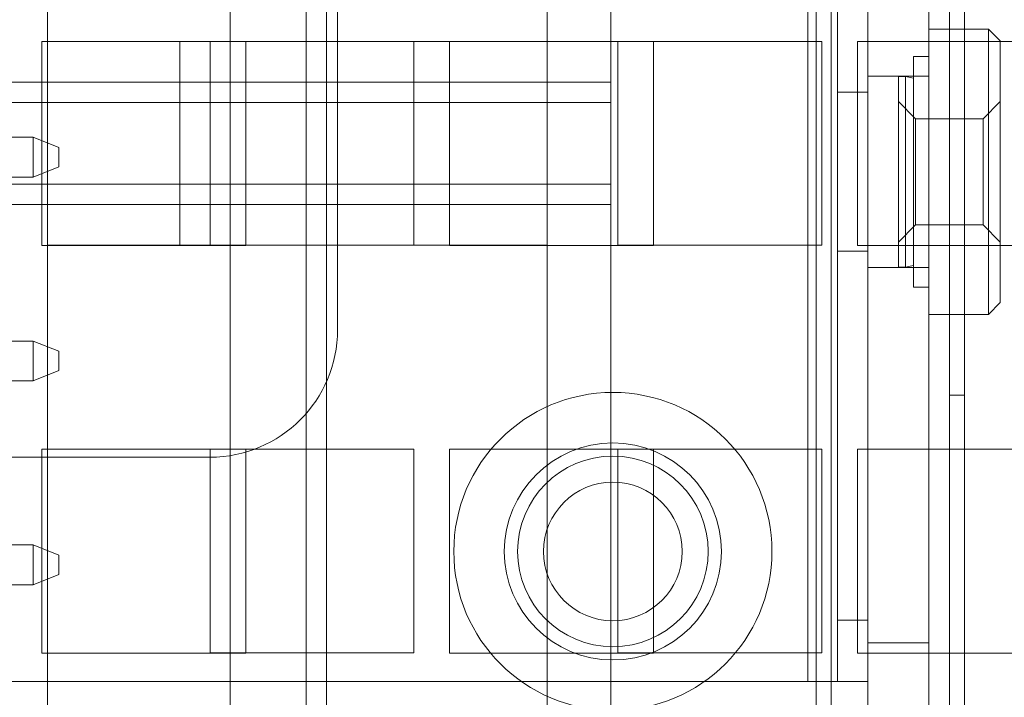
# Model space of a CAD drawing. Header units: inches. Extents: x 1 to 109, y 1 to 85.
# Tile 212 of 256: x 86.885 to 87.69, y 17.879 to 18.433. Entities that reach past the tile are written whole.
import ezdxf

# ---------------------------------------------------------------- set-up
doc = ezdxf.new("R2010")
doc.units = ezdxf.units.IN
doc.header["$MEASUREMENT"] = 0

msp = doc.modelspace()

# ---------------------------------------------------------------- linework, layer by layer
at = {"color": 7, "linetype": 'Continuous', "lineweight": 15, "ltscale": 5}
for p, q in [((87.52931, 21.58994), (87.52931, 17.89161)), ((87.55348, 17.89161), (87.55348, 21.58994)), ((87.57848, 17.89161), (87.57848, 21.58994)), ((87.64498, 21.58994), (87.64498, 14.47327)), ((87.65748, 21.58994), (87.65748, 14.47327)), ((87.54848, 15.32827), (87.54848, 21.58661)), ((87.57848, 15.32827), (87.57848, 21.58661)), ((87.62831, 15.32827), (87.62831, 21.58661)), ((87.55348, 17.94161), (87.55348, 21.53994)), ((87.57848, 17.94161), (87.57848, 21.53994)), ((87.57848, 21.53661), (87.57848, 17.92327)), ((87.62831, 21.53661), (87.62831, 17.92327)), ((87.31623, 21.51911), (87.31623, 15.47744)), ((87.36831, 21.51911), (87.36831, 15.47744)), ((87.31623, 17.46452), (87.31623, 19.25619)), ((87.05714, 12.97261), (87.05714, 18.93536)), ((87.11939, 12.97261), (87.11939, 18.93536)), ((87.13606, 18.93536), (87.13606, 12.97261)), ((87.53606, 18.85202), (87.53606, 12.97261)), ((86.90789, 17.83161), (86.90789, 18.83161)), ((87.05714, 18.51869), (87.05714, 17.78952)), ((87.11939, 18.51869), (87.11939, 17.78952)), ((87.13606, 17.78952), (87.13606, 18.51869)), ((87.53606, 17.78952), (87.53606, 18.51869)), ((87.64498, 18.49077), (87.64498, 18.12577)), ((87.65748, 18.12577), (87.65748, 18.49077)), ((87.14498, 18.17911), (87.14498, 18.47077)), ((87.67692, 18.42494), (87.62831, 18.42494)), ((87.62831, 18.42494), (87.62831, 18.19161)), ((87.68664, 18.41522), (87.67692, 18.42494)), ((87.67692, 18.19161), (87.67692, 18.42494)), ((86.90331, 18.41477), (86.90331, 18.24811)), ((87.06998, 18.41477), (86.90331, 18.41477)), ((86.90789, 18.41494), (86.90789, 18.24827)), ((87.01623, 18.41494), (86.90789, 18.41494)), ((87.01623, 18.41494), (87.31623, 18.41494)), ((87.01623, 18.24827), (87.01623, 18.41494)), ((87.04081, 18.41494), (87.20748, 18.41494)), ((87.04081, 18.24827), (87.04081, 18.41494)), ((87.06998, 18.24811), (87.06998, 18.41477)), ((87.20748, 18.41494), (87.20748, 18.24827)), ((87.40331, 18.41477), (87.23664, 18.41477)), ((87.23664, 18.41477), (87.23664, 18.24811)), ((87.31623, 18.24827), (87.31623, 18.41494)), ((87.37414, 18.41494), (87.54081, 18.41494)), ((87.37414, 18.24827), (87.37414, 18.41494)), ((87.40331, 18.24811), (87.40331, 18.41477)), ((87.54081, 18.41494), (87.54081, 18.24827)), ((87.56998, 18.41477), (87.56998, 18.24811)), ((87.73664, 18.41477), (87.56998, 18.41477)), ((87.68664, 18.20133), (87.68664, 18.41522)), ((87.62831, 18.40255), (87.61581, 18.40255)), ((87.61581, 18.21399), (87.61581, 18.40255)), ((87.62831, 18.21399), (87.62831, 18.40255)), ((87.62831, 18.3864), (87.57848, 18.3864)), ((87.57848, 18.23015), (87.57848, 18.3864)), ((87.60908, 18.38619), (87.60331, 18.38619)), ((87.60331, 18.38619), (87.60331, 18.23036)), ((87.61581, 18.38489), (87.60908, 18.38619)), ((87.60908, 18.38619), (87.60908, 18.23036)), ((87.62831, 18.23015), (87.62831, 18.3864)), ((87.01623, 18.38161), (86.84539, 18.38161)), ((87.31623, 18.38161), (87.01623, 18.38161)), ((87.01623, 18.36495), (87.01623, 18.3816)), ((87.36831, 18.38161), (87.31623, 18.38161)), ((87.31623, 18.38161), (87.31623, 18.36494)), ((87.36831, 18.38161), (87.36831, 18.36494)), ((87.61581, 18.23165), (87.61581, 18.38488)), ((87.55348, 18.37327), (87.55348, 18.24327)), ((87.55348, 18.24327), (87.55348, 18.37327)), ((87.57848, 18.37327), (87.55348, 18.37327)), ((87.57848, 18.37327), (87.57848, 18.24327)), ((87.57848, 18.24327), (87.57848, 18.37327)), ((86.84539, 18.36494), (87.01623, 18.36494)), ((87.01623, 18.36494), (87.31623, 18.36494)), ((87.31623, 18.36494), (87.36831, 18.36494)), ((87.61739, 18.35169), (87.60331, 18.36577)), ((87.60331, 18.25077), (87.60331, 18.36577)), ((87.68664, 18.36577), (87.67256, 18.35169)), ((87.68664, 18.36577), (87.68664, 18.25078)), ((87.67256, 18.35169), (87.61739, 18.35169)), ((87.61739, 18.26486), (87.61739, 18.35169)), ((87.67256, 18.26486), (87.67256, 18.35168)), ((86.75889, 18.33651), (86.89639, 18.33651)), ((86.89639, 18.30401), (86.89639, 18.33651)), ((86.89639, 18.33651), (86.91722, 18.32818)), ((86.91722, 18.32818), (86.91722, 18.31234)), ((86.91722, 18.31234), (86.89639, 18.30401)), ((86.89639, 18.30401), (86.75889, 18.30401)), ((87.01623, 18.29827), (86.84539, 18.29827)), ((87.31623, 18.29827), (87.01623, 18.29827)), ((87.01623, 18.28161), (87.01623, 18.29826)), ((87.36831, 18.29827), (87.31623, 18.29827)), ((87.31623, 18.29827), (87.31623, 18.28161)), ((87.36831, 18.29827), (87.36831, 18.28161)), ((86.84539, 18.28161), (87.01623, 18.28161)), ((87.01623, 18.28161), (87.31623, 18.28161)), ((87.31623, 18.28161), (87.36831, 18.28161)), ((87.60331, 18.25077), (87.61739, 18.26486)), ((87.61739, 18.26486), (87.67256, 18.26486)), ((87.67256, 18.26486), (87.68664, 18.25077)), ((86.90331, 18.24811), (87.06998, 18.24811)), ((87.01623, 18.24827), (86.90789, 18.24827)), ((87.01623, 18.24827), (87.31623, 18.24827)), ((87.20748, 18.24827), (87.04081, 18.24827)), ((87.23664, 18.24811), (87.40331, 18.24811)), ((87.54081, 18.24827), (87.37414, 18.24827)), ((87.57848, 18.24327), (87.55348, 18.24327)), ((87.56998, 18.24811), (87.73664, 18.24811)), ((87.57848, 18.23015), (87.62831, 18.23015)), ((87.60331, 18.23036), (87.60908, 18.23036)), ((87.60908, 18.23036), (87.61581, 18.23165)), ((87.61581, 18.21399), (87.62831, 18.21399)), ((87.67692, 18.19161), (87.68664, 18.20133)), ((87.62831, 18.19161), (87.67692, 18.19161)), ((86.75889, 18.16984), (86.89639, 18.16984)), ((86.89639, 18.16984), (86.91722, 18.16151)), ((86.89639, 18.16984), (86.89639, 18.13734)), ((86.91722, 18.16151), (86.91722, 18.14568)), ((86.91722, 18.14568), (86.89639, 18.13734)), ((86.89639, 18.13734), (86.75889, 18.13734)), ((87.64498, 18.12577), (87.65748, 18.12577)), ((86.90331, 18.08144), (86.90331, 17.91477)), ((87.06998, 18.08144), (86.90331, 18.08144)), ((87.04081, 18.08161), (87.20748, 18.08161)), ((87.04081, 17.91494), (87.04081, 18.08161)), ((87.06998, 17.91477), (87.06998, 18.08144)), ((87.20748, 18.08161), (87.20748, 17.91494)), ((87.40331, 18.08144), (87.23664, 18.08144)), ((87.23664, 18.08144), (87.23664, 17.91477)), ((87.37414, 18.08161), (87.54081, 18.08161)), ((87.37414, 17.91494), (87.37414, 18.08161)), ((87.40331, 17.91477), (87.40331, 18.08144)), ((87.54081, 18.08161), (87.54081, 17.91494)), ((87.56998, 18.08144), (87.56998, 17.91477)), ((87.73664, 18.08144), (87.56998, 18.08144)), ((86.47831, 18.07494), (87.04081, 18.07494)), ((86.75889, 18.00318), (86.89639, 18.00318)), ((86.89639, 18.00318), (86.91722, 17.99484)), ((86.89639, 17.97068), (86.89639, 18.00318)), ((86.91722, 17.99484), (86.91722, 17.97901)), ((86.91722, 17.97901), (86.89639, 17.97068)), ((86.89639, 17.97068), (86.75889, 17.97068)), ((87.55348, 17.89161), (87.55348, 17.94161)), ((87.55348, 17.94161), (87.57848, 17.94161)), ((87.57848, 17.94161), (87.57848, 17.89161)), ((87.57848, 17.87327), (87.57848, 17.92327)), ((87.62831, 17.92327), (87.57848, 17.92327)), ((87.62831, 17.92327), (87.62831, 17.87327)), ((86.90331, 17.91477), (87.06998, 17.91477)), ((87.20748, 17.91494), (87.04081, 17.91494)), ((87.23664, 17.91477), (87.40331, 17.91477)), ((87.54081, 17.91494), (87.37414, 17.91494)), ((87.56998, 17.91477), (87.73664, 17.91477)), ((87.52931, 17.89161), (86.41681, 17.89161)), ((87.52931, 17.89161), (87.57848, 17.89161)), ((87.52931, 17.89161), (87.55348, 17.89161)), ((87.55348, 17.89161), (87.57848, 17.89161))]:
    msp.add_line(p, q, dxfattribs=at)
at = {"color": 7, "linetype": 'Continuous', "lineweight": 15, "ltscale": 25}
for radius in [0.13, 0.13, 0.08875, 0.08875, 0.07792, 0.07792, 0.05667, 0.05667]:
    msp.add_circle((87.37002, 17.99786), radius, dxfattribs=at)
msp.add_arc((87.04081, 18.17911), 0.10417, 270, 0, dxfattribs=at)
msp.add_arc((87.04081, 18.17911), 0.10417, 270, 0, dxfattribs=at)

doc.saveas('drawing.dxf')
